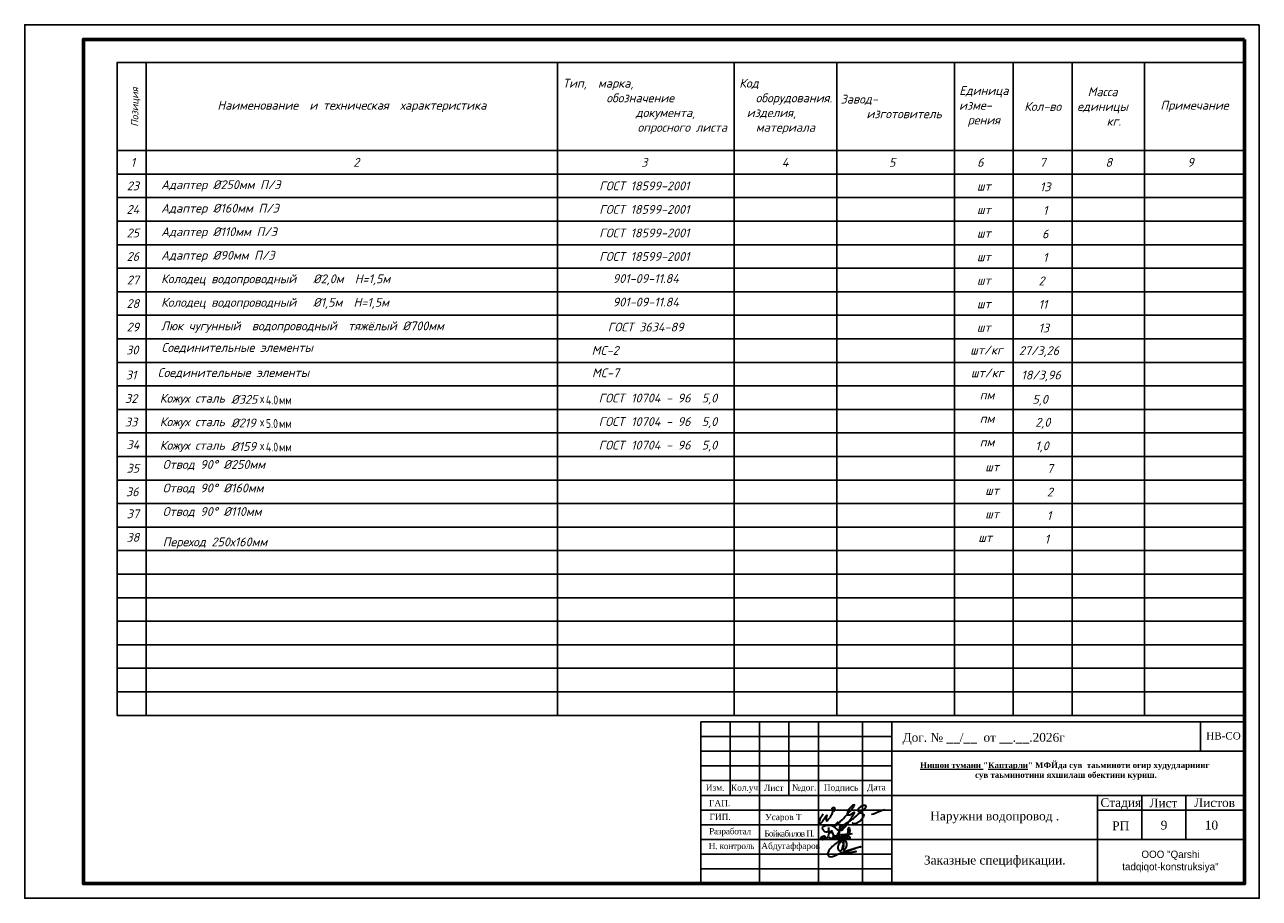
# Model space of a CAD drawing. Header units: millimetres. Extents: x 3960971 to 4113015, y -456608 to 60100.
# Tile 2 of 61: x 4002369 to 4044369, y -424808 to -395108. Entities that reach past the tile are written whole.
import ezdxf

# ---------------------------------------------------------------- set-up
doc = ezdxf.new("R2010")
doc.units = ezdxf.units.MM
for name, color, linetype in [("navro'z", 7, 'Continuous'), ('Усмон 2024', 7, 'Continuous'), ('Элемент модели - Зона', 7, 'Continuous')]:
    doc.layers.add(name, color=color, linetype=linetype)
for name, color, linetype, lineweight in [('Razmeri', 161, 'Continuous', 13), ('НАДПИСИ', 7, 'Continuous', 35), ('СПЛОШНАЯ  ОСНОВНАЯ', 1, 'Continuous', 60), ('Элемент модели - Зона_Ном_пера__41', 7, 'Continuous', 25)]:
    doc.layers.add(name, color=color, linetype=linetype, lineweight=lineweight)
doc.styles.add('OOO-Kazar', font='GOST_AU.ttf')
doc.styles.add('seviyorum', font='times.ttf')
doc.styles.add('style2', font='isocpeui.ttf', dxfattribs={"height": 250})
doc.styles.add('СПДС', font='isocpeur.ttf')

# ---------------------------------------------------------------- blocks, each defined once
blk = doc.blocks.new('апт')
at = {"color": 5, "lineweight": 30, "ltscale": 0.9375}
for points in [[(1884126, 87381, -168), (1883530, 85357, -168), (1882840, 85415, -168), (1883073, 85856, -168), (1883593, 85825, -168), (1883369, 85492, -168), (1883132, 85620, -168), (1883215, 85735, -168)], [(1884184, 86783, -168), (1883773, 86559, -168), (1883146, 87275, -168), (1884970, 87588, -168), (1885608, 87018, -168), (1886571, 87051, -168), (1886537, 87555, -168), (1886101, 87521, -168), (1886089, 87062, -168), (1886324, 87286, -168), (1886302, 87387, -168)], [(1884194, 86517, -168), (1884525, 86744, -168), (1884774, 85493, -168), (1884243, 85628, -168), (1885145, 85590, -168), (1885220, 85961, -168), (1885010, 85384, -168), (1885292, 85460, -168), (1885423, 85944, -168), (1885288, 85557, -168), (1885435, 85405, -168), (1885991, 86799, -168), (1885793, 86445, -168), (1885734, 85371, -168), (1886072, 85515, -168), (1885806, 85733, -168)], [(1886052, 85481, -168), (1886359, 85462, -168), (1886443, 86123, -168), (1886323, 85654, -168), (1886527, 85402, -168), (1886900, 85853, -168), (1886848, 86109, -168), (1886667, 85733, -168), (1886953, 85408, -168), (1887202, 85785, -168), (1887240, 86072, -168), (1887051, 85883, -168), (1887179, 85431, -168), (1887609, 87398, -168), (1887730, 86509, -168), (1887466, 85785, -168), (1887549, 85853, -168), (1887722, 85793, -168), (1887722, 85416, -168), (1887421, 85431, -168), (1887406, 85529, -168), (1886997, 85717, -168), (1884971, 85821, -168), (1887046, 86252, -168), (1887104, 86252, -168), (1888230, 86357, -168)]]:
    blk.add_spline(points, degree=3, dxfattribs=at)

msp = doc.modelspace()

# ---------------------------------------------------------------- linework, layer by layer
at = {"color": 7, "linetype": 'Continuous'}
for p, q in [((4025369.451, -418808.3, 38291.9), (4043869.451, -418808.3, 38291.9)), ((4025369.451, -424308.3, 38291.9), (4025369.451, -418808.3, 38291.9)), ((4026369.451, -421308.3, 38291.9), (4026369.451, -418808.3, 38291.9)), ((4027369.451, -424308.3, 38291.9), (4027369.451, -418808.3, 38291.9)), ((4028369.451, -421308.3, 38291.9), (4028369.451, -418808.3, 38291.9)), ((4029369.451, -424308.3, 38291.9), (4029369.451, -418808.3, 38291.9)), ((4030869.451, -424308.3, 38291.9), (4030869.451, -418808.3, 38291.9)), ((4031869.451, -424308.3, 38291.9), (4031869.451, -418808.3, 38291.9)), ((4042369.451, -419808.3, 38291.9), (4042369.451, -418808.3, 38291.9)), ((4043869.451, -418808.3, 38291.9), (4043869.451, -424308.3, 38291.9)), ((4043869.451, -424308.3, 38291.9), (4043869.451, -418808.3, 38291.9)), ((4031869.451, -419808.3, 38291.9), (4043869.451, -419808.3, 38291.9)), ((4025369.451, -420808.3, 38291.9), (4031869.451, -420808.3, 38291.9)), ((4025369.451, -421308.3, 38291.9), (4031869.451, -421308.3, 38291.9)), ((4031869.451, -421308.3, 38291.9), (4043869.451, -421308.3, 38291.9)), ((4038869.451, -421308.3, 38291.9), (4038869.451, -424308.3, 38291.9)), ((4040369.451, -422808.3, 38291.9), (4040369.451, -421308.3, 38291.9)), ((4041869.451, -422808.3, 38291.9), (4041869.451, -421308.3, 38291.9)), ((4038869.451, -421808.3, 38291.9), (4043869.451, -421808.3, 38291.9)), ((4031869.451, -422808.3, 38291.9), (4043869.451, -422808.3, 38291.9)), ((4025369.451, -424308.3, 38291.9), (4043869.451, -424308.3, 38291.9))]:
    msp.add_line(p, q, dxfattribs=at)
at = {"linetype": 'ByBlock', "ltscale": 0.2, "elevation": 38291.9}
for points in [[(4005499.451, -396388.3), (4043869.451, -396388.3)], [(4005519.451, -396388.3), (4005519.451, -418588.3)], [(4006499.451, -396388.3), (4006499.451, -418588.3)], [(4020499.451, -396388.3), (4020499.451, -418588.3)], [(4026499.451, -396388.3), (4026499.451, -418588.3)], [(4029999.451, -396388.3), (4029999.451, -418588.3)], [(4033999.451, -396388.3), (4033999.451, -418588.3)], [(4040459.451, -396388.3), (4040459.451, -418588.3)], [(4005499.451, -399388.3), (4043869.451, -399388.3)], [(4005499.451, -400188.3), (4043869.451, -400188.3)], [(4005499.451, -400988.3), (4043869.451, -400988.3)], [(4005499.451, -401788.3), (4043869.451, -401788.3)], [(4005499.451, -402588.3), (4043869.451, -402588.3)], [(4005499.451, -403388.3), (4043869.451, -403388.3)], [(4005499.451, -404188.3), (4043869.451, -404188.3)], [(4005499.451, -404988.3), (4043869.451, -404988.3)], [(4005499.451, -405788.3), (4043869.451, -405788.3)], [(4005499.451, -406588.3), (4043869.451, -406588.3)], [(4005499.451, -407388.3), (4043869.451, -407388.3)], [(4005499.451, -408188.3), (4043869.451, -408188.3)], [(4005499.451, -408988.3), (4043869.451, -408988.3)], [(4005499.451, -409788.3), (4043869.451, -409788.3)], [(4005499.451, -410588.3), (4043869.451, -410588.3)], [(4005499.451, -411388.3), (4043869.451, -411388.3)], [(4005499.451, -412188.3), (4043869.451, -412188.3)], [(4005499.451, -412988.3), (4043869.451, -412988.3)], [(4005499.451, -413788.3), (4043869.451, -413788.3)], [(4005499.451, -414588.3), (4043869.451, -414588.3)], [(4005499.451, -415388.3), (4043869.451, -415388.3)], [(4005519.451, -416188.3), (4043889.451, -416188.3)], [(4005519.451, -416988.3), (4043889.451, -416988.3)], [(4005519.451, -417788.3), (4043889.451, -417788.3)], [(4005519.451, -418588.3), (4043889.451, -418588.3)]]:
    msp.add_lwpolyline(points, dxfattribs=at)
at = {"color": 7, "linetype": 'ByBlock', "ltscale": 0.2, "elevation": 38291.9}
for points in [[(4035999.451, -396388.3), (4035999.451, -418588.3)], [(4037999.451, -396388.3), (4037999.451, -418588.3)]]:
    msp.add_lwpolyline(points, dxfattribs=at)
at = {"color": 7, "linetype": 'Continuous', "elevation": 38291.9}
for points in [[(4025369.451, -419308.3), (4031869.451, -419308.3)], [(4025369.451, -419808.3), (4031869.451, -419808.3)], [(4025369.451, -420308.3), (4031869.451, -420308.3)], [(4025369.451, -421808.3), (4031869.451, -421808.3)], [(4025369.451, -422308.3), (4031869.451, -422308.3)], [(4025369.451, -422808.3), (4031869.451, -422808.3)], [(4025369.451, -423308.3), (4031869.451, -423308.3)], [(4025369.451, -423808.3), (4031869.451, -423808.3)]]:
    msp.add_lwpolyline(points, dxfattribs=at)
at = {"layer": 'НАДПИСИ', "lineweight": 25, "elevation": 38291.9}
msp.add_lwpolyline([(4044369.451, -395108.3), (4002369.451, -395108.3), (4002369.451, -424808.3), (4044369.451, -424808.3), (4044369.451, -395108.3)], dxfattribs=at)
at = {"layer": 'НАДПИСИ', "color": 186, "lineweight": 30, "true_color": 0x1c0070}
for points, knots in [([(4030040.093, -422211.941, 38291.9), (4030040.093, -422211.941, 38291.9), (4029941.59, -422314.646, 38291.9), (4029941.59, -422314.646, 38291.9), (4029941.59, -422314.646, 38291.9), (4029941.59, -422314.646, 38291.9), (4029920.418, -422343.179, 38291.9), (4029945.663, -422339.096, 38291.9), (4029945.663, -422339.096, 38291.9), (4029970.905, -422335.014, 38291.9), (4029989.628, -422313.014, 38291.9), (4029989.628, -422313.014, 38291.9), (4029989.628, -422313.014, 38291.9), (4029989.628, -422313.014, 38291.9), (4030092.96, -422224.994, 38291.9), (4030164.598, -422153.266, 38291.9), (4030164.598, -422153.266, 38291.9), (4030236.233, -422081.541, 38291.9), (4030444.623, -421848.424, 38291.9), (4030444.623, -421848.424, 38291.9), (4030444.623, -421848.424, 38291.9), (4030444.623, -421848.424, 38291.9), (4030547.195, -421726.166, 38291.9), (4030547.195, -421726.166, 38291.9), (4030547.195, -421726.166, 38291.9), (4030547.195, -421726.166, 38291.9), (4030560.223, -421719.659, 38291.9), (4030578.13, -421677.269, 38291.9), (4030578.13, -421677.269, 38291.9), (4030596.035, -421634.881, 38291.9), (4030602.545, -421628.371, 38291.9), (4030568.355, -421638.146, 38291.9), (4030568.355, -421638.146, 38291.9), (4030534.165, -421647.921, 38291.9), (4030495.098, -421682.156, 38291.9), (4030495.098, -421682.156, 38291.9), (4030495.098, -421682.156, 38291.9), (4030495.098, -421682.156, 38291.9), (4030438.113, -421740.841, 38291.9), (4030438.113, -421740.841, 38291.9), (4030438.113, -421740.841, 38291.9), (4030438.113, -421740.841, 38291.9), (4030397.413, -421791.374, 38291.9), (4030397.413, -421791.374, 38291.9), (4030397.413, -421791.374, 38291.9), (4030397.413, -421791.374, 38291.9), (4030363.22, -421866.364, 38291.9), (4030363.22, -421866.364, 38291.9), (4030363.22, -421866.364, 38291.9), (4030363.22, -421866.364, 38291.9), (4030353.458, -421923.416, 38291.9), (4030353.458, -421923.416, 38291.9), (4030353.458, -421923.416, 38291.9), (4030353.458, -421923.416, 38291.9), (4030343.67, -421967.416, 38291.9), (4030364.843, -421972.314, 38291.9), (4030364.843, -421972.314, 38291.9), (4030386.015, -421977.214, 38291.9), (4030447.875, -421969.059, 38291.9), (4030447.875, -421969.059, 38291.9), (4030447.875, -421969.059, 38291.9), (4030447.875, -421969.059, 38291.9), (4030504.86, -421936.456, 38291.9), (4030504.86, -421936.456, 38291.9), (4030504.86, -421936.456, 38291.9), (4030504.86, -421936.456, 38291.9), (4030568.355, -421890.814, 38291.9), (4030568.355, -421890.814, 38291.9), (4030568.355, -421890.814, 38291.9), (4030568.355, -421890.814, 38291.9), (4030589.528, -421879.406, 38291.9), (4030589.528, -421879.406, 38291.9), (4030589.528, -421879.406, 38291.9), (4030589.528, -421879.406, 38291.9), (4030558.59, -421973.946, 38291.9), (4030558.59, -421973.946, 38291.9), (4030558.59, -421973.946, 38291.9), (4030558.59, -421973.946, 38291.9), (4030434.858, -422159.776, 38291.9), (4030434.858, -422159.776, 38291.9), (4030434.858, -422159.776, 38291.9), (4030407.378, -422198.151, 38291.9), (4030252.215, -422447.361, 38291.9), (4030218.328, -422412.456, 38291.9), (4030218.328, -422412.456, 38291.9), (4030148.168, -422340.216, 38291.9), (4030454.25, -422171.856, 38291.9), (4030499.973, -422141.031, 38291.9), (4030499.973, -422141.031, 38291.9), (4030499.973, -422141.031, 38291.9), (4030547.205, -422107.601, 38291.9), (4030656.275, -422011.436, 38291.9), (4030656.275, -422011.436, 38291.9), (4030765.345, -421915.274, 38291.9), (4030889.908, -421806.046, 38291.9), (4030889.908, -421806.046, 38291.9), (4030889.908, -421806.046, 38291.9), (4030910.945, -421783.891, 38291.9), (4031020.05, -421684.439, 38291.9), (4030985.143, -421662.596, 38291.9), (4030985.143, -421662.596, 38291.9), (4030917.7, -421620.419, 38291.9), (4030760.67, -421718.159, 38291.9), (4030727.913, -421771.811, 38291.9), (4030727.913, -421771.811, 38291.9), (4030710.005, -421801.159, 38291.9), (4030716.525, -421846.791, 38291.9), (4030729.545, -421859.834, 38291.9), (4030729.545, -421859.834, 38291.9), (4030763.03, -421893.374, 38291.9), (4030859.865, -421926.716, 38291.9), (4030906.18, -421953.569, 38291.9), (4030906.18, -421953.569, 38291.9), (4030906.18, -421953.569, 38291.9), (4030930.595, -421992.694, 38291.9), (4030901.293, -422031.816, 38291.9), (4030901.293, -422031.816, 38291.9), (4030871.99, -422070.939, 38291.9), (4030822.705, -422150.666, 38291.9), (4030822.705, -422150.666, 38291.9), (4030822.705, -422150.666, 38291.9), (4030822.705, -422150.666, 38291.9), (4030736.458, -422217.644, 38291.9), (4030736.458, -422217.644, 38291.9), (4030736.458, -422217.644, 38291.9), (4030705.505, -422241.681, 38291.9), (4030633.155, -422275.456, 38291.9), (4030593.083, -422273.779, 38291.9), (4030593.083, -422273.779, 38291.9), (4030586.16, -422273.491, 38291.9), (4030572.225, -422276.531, 38291.9), (4030547.195, -422264.104, 38291.9), (4030547.195, -422264.104, 38291.9), (4030522.163, -422251.679, 38291.9), (4030521.145, -422252.696, 38291.9), (4030521.145, -422252.696, 38291.9)], [0, 0, 0, 0, 0.029411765, 0.029411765, 0.029411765, 0.044117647, 0.058823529, 0.058823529, 0.058823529, 0.073529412, 0.088235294, 0.088235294, 0.088235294, 0.102941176, 0.117647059, 0.117647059, 0.117647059, 0.132352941, 0.147058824, 0.147058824, 0.147058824, 0.161764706, 0.176470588, 0.176470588, 0.176470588, 0.191176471, 0.205882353, 0.205882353, 0.205882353, 0.220588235, 0.235294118, 0.235294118, 0.235294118, 0.25, 0.264705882, 0.264705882, 0.264705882, 0.279411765, 0.294117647, 0.294117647, 0.294117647, 0.308823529, 0.323529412, 0.323529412, 0.323529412, 0.338235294, 0.352941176, 0.352941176, 0.352941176, 0.367647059, 0.382352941, 0.382352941, 0.382352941, 0.397058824, 0.411764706, 0.411764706, 0.411764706, 0.426470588, 0.441176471, 0.441176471, 0.441176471, 0.455882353, 0.470588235, 0.470588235, 0.470588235, 0.485294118, 0.5, 0.5, 0.5, 0.514705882, 0.529411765, 0.529411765, 0.529411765, 0.544117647, 0.558823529, 0.558823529, 0.558823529, 0.573529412, 0.588235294, 0.588235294, 0.588235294, 0.602941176, 0.617647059, 0.617647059, 0.617647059, 0.632352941, 0.647058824, 0.647058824, 0.647058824, 0.661764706, 0.676470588, 0.676470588, 0.676470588, 0.691176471, 0.705882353, 0.705882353, 0.705882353, 0.720588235, 0.735294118, 0.735294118, 0.735294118, 0.75, 0.764705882, 0.764705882, 0.764705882, 0.779411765, 0.794117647, 0.794117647, 0.794117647, 0.808823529, 0.823529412, 0.823529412, 0.823529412, 0.838235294, 0.852941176, 0.852941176, 0.852941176, 0.867647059, 0.882352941, 0.882352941, 0.882352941, 0.897058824, 0.911764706, 0.911764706, 0.911764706, 0.926470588, 0.941176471, 0.941176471, 0.941176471, 0.955882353, 0.970588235, 0.970588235, 0.970588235, 0.985294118, 1, 1, 1, 1]), ([(4029537.788, -421952.754, 38291.9), (4029451.5, -422052.194, 38291.9), (4029438.48, -422079.909, 38291.9), (4029438.48, -422079.909, 38291.9), (4029438.48, -422079.909, 38291.9), (4029438.48, -422079.909, 38291.9), (4029419.345, -422098.026, 38291.9), (4029402.658, -422180.971, 38291.9), (4029402.658, -422180.971, 38291.9), (4029385.97, -422263.914, 38291.9), (4029401.215, -422277.761, 38291.9), (4029417.31, -422278.779, 38291.9), (4029417.31, -422278.779, 38291.9), (4029433.403, -422279.796, 38291.9), (4029514.593, -422200.131, 38291.9), (4029514.593, -422200.131, 38291.9), (4029514.593, -422200.131, 38291.9), (4029514.593, -422200.131, 38291.9), (4029561.8, -422123.104, 38291.9), (4029561.8, -422123.104, 38291.9), (4029561.8, -422123.104, 38291.9), (4029561.8, -422123.104, 38291.9), (4029599.66, -422060.346, 38291.9), (4029599.66, -422060.346, 38291.9), (4029599.66, -422060.346, 38291.9), (4029599.66, -422060.346, 38291.9), (4029627.33, -422016.336, 38291.9), (4029627.33, -422016.336, 38291.9), (4029627.33, -422016.336, 38291.9), (4029627.33, -422016.336, 38291.9), (4029653.38, -421986.989, 38291.9), (4029653.38, -421986.989, 38291.9), (4029653.38, -421986.989, 38291.9), (4029653.38, -421986.989, 38291.9), (4029636.29, -422057.081, 38291.9), (4029636.29, -422057.081, 38291.9), (4029636.29, -422057.081, 38291.9), (4029636.29, -422057.081, 38291.9), (4029632.218, -422133.706, 38291.9), (4029632.218, -422133.706, 38291.9), (4029632.218, -422133.706, 38291.9), (4029632.218, -422133.706, 38291.9), (4029637.105, -422164.676, 38291.9), (4029637.105, -422164.676, 38291.9), (4029637.105, -422164.676, 38291.9), (4029637.105, -422164.676, 38291.9), (4029641.993, -422182.604, 38291.9), (4029666.408, -422169.564, 38291.9), (4029666.408, -422169.564, 38291.9), (4029690.825, -422156.521, 38291.9), (4029716.873, -422120.664, 38291.9), (4029716.873, -422120.664, 38291.9), (4029716.873, -422120.664, 38291.9), (4029716.873, -422120.664, 38291.9), (4029765.715, -422065.234, 38291.9), (4029765.715, -422065.234, 38291.9), (4029765.715, -422065.234, 38291.9), (4029765.715, -422065.234, 38291.9), (4029809.683, -421998.396, 38291.9), (4029809.683, -421998.396, 38291.9), (4029809.683, -421998.396, 38291.9), (4029809.683, -421998.396, 38291.9), (4029837.353, -421951.131, 38291.9), (4029837.353, -421951.131, 38291.9), (4029837.353, -421951.131, 38291.9), (4029837.353, -421951.131, 38291.9), (4029858.523, -421884.294, 38291.9), (4029858.523, -421884.294, 38291.9), (4029858.523, -421884.294, 38291.9), (4029858.523, -421884.294, 38291.9), (4029859.34, -421830.496, 38291.9), (4029859.34, -421830.496, 38291.9), (4029859.34, -421830.496, 38291.9), (4029859.34, -421830.496, 38291.9), (4029847.115, -421776.709, 38291.9), (4029847.115, -421776.709, 38291.9), (4029847.115, -421776.709, 38291.9), (4029847.115, -421776.709, 38291.9), (4029834.098, -421740.841, 38291.9), (4029834.098, -421740.841, 38291.9), (4029834.098, -421740.841, 38291.9), (4029834.098, -421740.841, 38291.9), (4029891.888, -421713.541, 38291.9), (4029891.888, -421713.541, 38291.9), (4029891.888, -421713.541, 38291.9), (4029891.888, -421713.541, 38291.9), (4029918.753, -421719.659, 38291.9), (4029915.498, -421744.106, 38291.9), (4029915.498, -421744.106, 38291.9), (4029909.85, -421786.574, 38291.9), (4029906.83, -421827.174, 38291.9), (4029899.225, -421869.619, 38291.9)], [0, 0, 0, 0, 0.043478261, 0.043478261, 0.043478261, 0.065217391, 0.086956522, 0.086956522, 0.086956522, 0.108695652, 0.130434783, 0.130434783, 0.130434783, 0.152173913, 0.173913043, 0.173913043, 0.173913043, 0.195652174, 0.217391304, 0.217391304, 0.217391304, 0.239130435, 0.260869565, 0.260869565, 0.260869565, 0.282608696, 0.304347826, 0.304347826, 0.304347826, 0.326086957, 0.347826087, 0.347826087, 0.347826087, 0.369565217, 0.391304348, 0.391304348, 0.391304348, 0.413043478, 0.434782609, 0.434782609, 0.434782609, 0.456521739, 0.47826087, 0.47826087, 0.47826087, 0.5, 0.52173913, 0.52173913, 0.52173913, 0.543478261, 0.565217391, 0.565217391, 0.565217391, 0.586956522, 0.608695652, 0.608695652, 0.608695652, 0.630434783, 0.652173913, 0.652173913, 0.652173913, 0.673913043, 0.695652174, 0.695652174, 0.695652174, 0.717391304, 0.739130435, 0.739130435, 0.739130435, 0.760869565, 0.782608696, 0.782608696, 0.782608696, 0.804347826, 0.826086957, 0.826086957, 0.826086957, 0.847826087, 0.869565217, 0.869565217, 0.869565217, 0.891304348, 0.913043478, 0.913043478, 0.913043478, 0.934782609, 0.956521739, 0.956521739, 0.956521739, 0.97826087, 1, 1, 1, 1]), ([(4031173.993, -421939.711, 38291.9), (4031173.993, -421939.711, 38291.9), (4031200.053, -421949.499, 38291.9), (4031247.26, -421934.824, 38291.9), (4031247.26, -421934.824, 38291.9), (4031294.47, -421920.151, 38291.9), (4031532.173, -421812.566, 38291.9), (4031532.173, -421812.566, 38291.9), (4031532.173, -421812.566, 38291.9), (4031532.173, -421812.566, 38291.9), (4031611.94, -421789.751, 38291.9), (4031639.623, -421788.119, 38291.9)], [0, 0, 0, 0, 0.333333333, 0.333333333, 0.333333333, 0.5, 0.666666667, 0.666666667, 0.666666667, 0.833333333, 1, 1, 1, 1]), ([(4029840.605, -422580.356, 38291.9), (4029840.605, -422580.356, 38291.9), (4029814.548, -422595.029, 38291.9), (4029791.765, -422585.244, 38291.9), (4029791.765, -422585.244, 38291.9), (4029768.98, -422575.456, 38291.9), (4029847.128, -422495.589, 38291.9), (4029847.128, -422495.589, 38291.9)], [0, 0, 0, 0, 0.5, 0.5, 0.5, 0.75, 1, 1, 1, 1]), ([(4030222.346, -422965.568, 38291.9), (4030222.921, -422940.788, 38291.9), (4030206.741, -422903.778, 38291.9), (4030182.496, -422893.113, 38291.9), (4030182.496, -422893.113, 38291.9), (4030155.016, -422881.023, 38291.9), (4030118.161, -422897.848, 38291.9), (4030102.031, -422915.053, 38291.9), (4030102.031, -422915.053, 38291.9), (4030070.661, -422948.508, 38291.9), (4030050.401, -423004.293, 38291.9), (4030050.401, -423004.293, 38291.9), (4030050.401, -423004.293, 38291.9), (4030031.636, -423041.883, 38291.9), (4030026.451, -423132.693, 38291.9), (4030054.451, -423166.548, 38291.9), (4030054.451, -423166.548, 38291.9), (4030078.296, -423195.378, 38291.9), (4030119.536, -423223.308, 38291.9), (4030148.601, -423180.748, 38291.9), (4030148.601, -423180.748, 38291.9), (4030205.866, -423096.898, 38291.9), (4030190.311, -423077.703, 38291.9), (4030220.476, -422987.053, 38291.9), (4030220.476, -422987.053, 38291.9), (4030222.501, -422980.968, 38291.9), (4030225.536, -422890.713, 38291.9), (4030225.536, -422890.713, 38291.9), (4030225.536, -422890.713, 38291.9), (4030225.536, -422890.713, 38291.9), (4030216.426, -423104.688, 38291.9), (4030216.426, -423104.688, 38291.9), (4030216.426, -423104.688, 38291.9), (4030216.426, -423104.688, 38291.9), (4030214.401, -423143.223, 38291.9), (4030222.501, -423156.408, 38291.9), (4030222.501, -423156.408, 38291.9), (4030230.601, -423169.593, 38291.9), (4030239.711, -423183.793, 38291.9), (4030250.846, -423174.663, 38291.9), (4030250.846, -423174.663, 38291.9), (4030284.156, -423147.348, 38291.9), (4030316.116, -423095.903, 38291.9), (4030328.796, -423053.983, 38291.9), (4030328.796, -423053.983, 38291.9), (4030338.921, -423020.518, 38291.9), (4030338.926, -422967.778, 38291.9), (4030337.911, -422955.613, 38291.9), (4030337.911, -422955.613, 38291.9), (4030334.171, -422910.733, 38291.9), (4030316.996, -422865.538, 38291.9), (4030274.131, -422844.063, 38291.9), (4030274.131, -422844.063, 38291.9), (4030136.656, -422775.193, 38291.9), (4029844.881, -423038.208, 38291.9), (4029772.006, -423123.958, 38291.9), (4029772.006, -423123.958, 38291.9), (4029739.071, -423162.708, 38291.9), (4029665.691, -423288.358, 38291.9), (4029697.091, -423344.018, 38291.9), (4029697.091, -423344.018, 38291.9), (4029759.971, -423455.468, 38291.9), (4029966.676, -423334.638, 38291.9), (4030050.306, -423301.428, 38291.9), (4030050.306, -423301.428, 38291.9), (4030050.306, -423301.428, 38291.9), (4030383.466, -423176.693, 38291.9), (4030383.466, -423176.693, 38291.9), (4030383.466, -423176.693, 38291.9), (4030383.466, -423176.693, 38291.9), (4030536.331, -423124.973, 38291.9), (4030599.096, -423106.718, 38291.9), (4030599.096, -423106.718, 38291.9), (4030661.861, -423088.463, 38291.9), (4030812.701, -423053.983, 38291.9), (4030812.701, -423053.983, 38291.9), (4030812.701, -423053.983, 38291.9), (4030690.491, -423093.823, 38291.9), (4030549.456, -423146.548, 38291.9), (4030428.876, -423198.943, 38291.9), (4030428.876, -423198.943, 38291.9), (4030365.716, -423226.383, 38291.9), (4030313.041, -423240.598, 38291.9), (4030259.956, -423278.103, 38291.9), (4030259.956, -423278.103, 38291.9), (4030259.956, -423278.103, 38291.9), (4030241.541, -423294.843, 38291.9), (4030265.836, -423291.798, 38291.9), (4030265.836, -423291.798, 38291.9), (4030290.131, -423288.753, 38291.9), (4030513.856, -423237.033, 38291.9), (4030513.856, -423237.033, 38291.9), (4030513.856, -423237.033, 38291.9), (4030513.856, -423237.033, 38291.9), (4030658.621, -423212.698, 38291.9), (4030658.621, -423212.698, 38291.9), (4030658.621, -423212.698, 38291.9), (4030658.621, -423212.698, 38291.9), (4030591.806, -423242.108, 38291.9), (4030591.806, -423242.108, 38291.9), (4030591.806, -423242.108, 38291.9), (4030591.806, -423242.108, 38291.9), (4030582.186, -423250.213, 38291.9), (4030592.311, -423256.808, 38291.9)], [0, 0, 0, 0, 0.038461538, 0.038461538, 0.038461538, 0.057692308, 0.076923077, 0.076923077, 0.076923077, 0.096153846, 0.115384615, 0.115384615, 0.115384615, 0.134615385, 0.153846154, 0.153846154, 0.153846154, 0.173076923, 0.192307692, 0.192307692, 0.192307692, 0.211538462, 0.230769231, 0.230769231, 0.230769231, 0.25, 0.269230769, 0.269230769, 0.269230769, 0.288461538, 0.307692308, 0.307692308, 0.307692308, 0.326923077, 0.346153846, 0.346153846, 0.346153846, 0.365384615, 0.384615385, 0.384615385, 0.384615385, 0.403846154, 0.423076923, 0.423076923, 0.423076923, 0.442307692, 0.461538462, 0.461538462, 0.461538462, 0.480769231, 0.5, 0.5, 0.5, 0.519230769, 0.538461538, 0.538461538, 0.538461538, 0.557692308, 0.576923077, 0.576923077, 0.576923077, 0.596153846, 0.615384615, 0.615384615, 0.615384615, 0.634615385, 0.653846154, 0.653846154, 0.653846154, 0.673076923, 0.692307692, 0.692307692, 0.692307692, 0.711538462, 0.730769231, 0.730769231, 0.730769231, 0.75, 0.769230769, 0.769230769, 0.769230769, 0.788461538, 0.807692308, 0.807692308, 0.807692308, 0.826923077, 0.846153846, 0.846153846, 0.846153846, 0.865384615, 0.884615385, 0.884615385, 0.884615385, 0.903846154, 0.923076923, 0.923076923, 0.923076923, 0.942307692, 0.961538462, 0.961538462, 0.961538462, 0.980769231, 1, 1, 1, 1])]:
    msp.add_open_spline(points, degree=3, knots=knots, dxfattribs=at)
at = {"layer": 'СПЛОШНАЯ  ОСНОВНАЯ', "elevation": 38291.9}
msp.add_lwpolyline([(4043869.451, -395608.3), (4004369.451, -395608.3), (4004369.451, -424308.3), (4043869.451, -424308.3)], close=True, dxfattribs=at)

# ---------------------------------------------------------------- block references
at = {"layer": 'Razmeri', "color": 7, "lineweight": 20, "xscale": 0.199571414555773, "yscale": 0.199571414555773, "zscale": 0.199571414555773}
msp.add_blockref('апт', (3653691.67, -439838.912, -321937.087), dxfattribs=at)

# ---------------------------------------------------------------- texts
at = {"color": 0, "lineweight": 25}
for s, style, p in [('2', 'style2', (4036857.472, -403969.468, 38291.9)), ('х', 'OOO-Kazar', (4010380.141, -407967.075, 38291.9)), ('4.0', 'OOO-Kazar', (4010574.727, -408017.051, 38291.9)), ('мм ', 'OOO-Kazar', (4011025.048, -408017.051, 38291.9)), ('х', 'OOO-Kazar', (4010380.141, -408767.075, 38291.9)), ('5.0', 'OOO-Kazar', (4010574.727, -408817.051, 38291.9)), ('мм ', 'OOO-Kazar', (4011025.048, -408817.051, 38291.9)), ('х', 'OOO-Kazar', (4010380.141, -409567.075, 38291.9)), ('4.0', 'OOO-Kazar', (4010574.727, -409617.051, 38291.9)), ('мм ', 'OOO-Kazar', (4011025.048, -409617.051, 38291.9))]:
    msp.add_text(s, height=300, dxfattribs=dict(at, style=style)).set_placement(p)
at = {"color": 7, "lineweight": 25, "style": 'style2'}
for s, p in [('11', (4036857.472, -404769.468, 38291.9)), ('13', (4036857.472, -405569.468, 38291.9))]:
    msp.add_text(s, height=300, dxfattribs=at).set_placement(p)
at = {"linetype": 'ByBlock', "ltscale": 0.2, "style": 'style2'}
for s, p in [('Соединительные элементы  ', (4007024.095, -406231.805, 38291.9)), ('MC-2 ', (4021658.059, -406332.571, 38291.9)), ('шт', (4034534.333, -406320.678, 38291.9)), ('/', (4035006.099, -406320.678, 38291.9)), ('кг ', (4035241.982, -406320.678, 38291.9)), ('27/3,26', (4036189.821, -406338.508, 38291.9)), ('Соединительные элементы  ', (4006895.718, -407086.133, 38291.9)), ('MC-7 ', (4021669.539, -407094.274, 38291.9)), ('шт', (4034559.233, -407094.274, 38291.9)), ('/', (4035030.998, -407094.274, 38291.9)), ('кг ', (4035266.881, -407094.274, 38291.9)), ('18/3,96', (4036272.267, -407168.643, 38291.9)), ('Кожух сталь ', (4006965.716, -407958.263, 38291.9)), ('Ø325', (4009390.663, -407996.524, 38291.9)), (' ГОСТ ', (4021704.395, -407951.742, 38291.9)), ('10704 - 96  5,0', (4022998.89, -407951.742, 38291.9)), ('пм  ', (4034859.552, -407848.824, 38291.9)), ('Кожух сталь ', (4006965.716, -408758.263, 38291.9)), ('Ø219', (4009390.663, -408796.524, 38291.9)), (' ГОСТ ', (4021704.395, -408751.742, 38291.9)), ('10704 - 96  5,0', (4022998.89, -408751.742, 38291.9)), ('пм  ', (4034859.552, -408648.824, 38291.9)), ('2,0', (4036748.463, -408775.19, 38291.9)), ('Кожух сталь ', (4006965.716, -409558.263, 38291.9)), ('Ø159', (4009390.663, -409596.524, 38291.9)), (' ГОСТ ', (4021704.395, -409551.742, 38291.9)), ('10704 - 96  5,0', (4022998.89, -409551.742, 38291.9)), ('пм  ', (4034859.552, -409448.824, 38291.9)), ('1,0', (4036748.463, -409575.19, 38291.9))]:
    msp.add_text(s, height=300, dxfattribs=at).set_placement(p)
at = {"color": 7, "linetype": 'ByBlock', "ltscale": 0.2, "style": 'style2'}
msp.add_text('5,0', height=300, dxfattribs=at).set_placement((4036650.449, -407995.167, 38291.9))
at = {"linetype": 'ByBlock', "ltscale": 0.2, "insert": (4006144.451, -397908.3, 38291.9), "char_height": 250, "width": 2960, "attachment_point": 5, "rotation": 90, "style": 'style2'}
msp.add_mtext('Позиция', dxfattribs=at)
at = {"linetype": 'ByBlock', "ltscale": 0.2, "char_height": 300, "style": 'style2'}
for s, insert, width, attachment_point in [('Тип,  марка,                           обозначение                         документа,                     опросного листа', (4023499.451, -397888.3, 38291.9), 6000, 5), ('Код                  оборудования. изделия,      материала', (4028249.451, -397888.3, 38291.9), 3500, 5), ('Единица изме-    рения', (4034999.451, -397888.3, 38291.9), 2000, 5), ('Масса   единицы      кг.', (4039229.451, -397888.3, 38291.9), 2460, 5), ('Наименование  и техническая  характеристика', (4013499.451, -397888.3, 38291.9), 14000, 5), ('Завод-                  изготовитель', (4031999.451, -397888.3, 38291.9), 4000, 5), ('Кол-во', (4036999.451, -397888.3, 38291.9), 2000, 5), ('Примечание', (4042164.451, -397888.3, 38291.9), 3410, 5), ('1', (4006049.451, -399788.3, 38291.9), 1000, 5), ('2', (4013649.451, -399788.3, 38291.9), 1000, 5), ('3', (4023449.451, -399788.3, 38291.9), 1000, 5), ('4', (4028239.451, -399788.3, 38291.9), 1000, 5), ('5', (4031879.451, -399788.3, 38291.9), 1000, 5), ('6', (4034879.451, -399788.3, 38291.9), 1000, 5), ('7', (4036999.451, -399788.3, 38291.9), 1000, 5), ('8', (4039249.451, -399788.3, 38291.9), 1000, 5), ('9', (4042029.451, -399788.3, 38291.9), 1000, 5), ('23', (4006049.451, -400588.3, 38291.9), 1000, 5), ('Адаптер %%C250мм П/Э', (4007009.451, -400587.649, 38291.9), 14000, 4), ('ГОСТ 18599-2001', (4023449.451, -400588.3, 38291.9), 4467.2, 5), ('шт', (4034999.451, -400597.649, 38291.9), 2000, 5), ('24', (4006049.451, -401388.3, 38291.9), 1000, 5), ('Адаптер %%C160мм П/Э', (4007009.451, -401387.649, 38291.9), 14000, 4), ('ГОСТ 18599-2001', (4023449.451, -401388.3, 38291.9), 4467.2, 5), ('шт', (4034999.451, -401397.649, 38291.9), 2000, 5), ('25', (4006049.451, -402188.3, 38291.9), 1000, 5), ('Адаптер %%C110мм П/Э', (4007009.451, -402187.649, 38291.9), 14000, 4), ('ГОСТ 18599-2001', (4023449.451, -402188.3, 38291.9), 4467.2, 5), ('шт', (4034999.451, -402197.649, 38291.9), 2000, 5), ('Адаптер %%C90мм П/Э', (4007009.451, -402987.649, 38291.9), 14000, 4), ('26', (4006049.451, -402988.3, 38291.9), 1000, 5), ('ГОСТ 18599-2001', (4023449.451, -402988.3, 38291.9), 4467.2, 5), ('шт', (4034999.451, -402997.649, 38291.9), 2000, 5), ('27', (4006049.451, -403788.3, 38291.9), 1000, 5), ('Колодец водопроводный   %%C2,0м  Н=1,5м', (4007009.451, -403788.3, 38291.9), 14000, 4), ('901-09-11.84', (4023499.451, -403738.3, 38291.9), 4467.2, 5), ('шт', (4034999.451, -403798.3, 38291.9), 2000, 5), ('28', (4006049.451, -404588.3, 38291.9), 1000, 5), ('Колодец водопроводный   %%C1,5м  Н=1,5м', (4007009.451, -404588.3, 38291.9), 14000, 4), ('901-09-11.84', (4023499.451, -404538.3, 38291.9), 4467.2, 5), ('шт', (4034999.451, -404598.3, 38291.9), 2000, 5), ('29', (4006049.451, -405388.3, 38291.9), 1000, 5), ('Люк чугунный  водопроводный  тяжёлый %%C700мм', (4007006.499, -405388.3, 38291.9), 13490, 4), ('ГОСТ 3634-89', (4023496.499, -405388.3, 38291.9), 6000, 5), ('шт', (4034996.499, -405398.3, 38291.9), 2000, 5), ('30', (4006029.451, -406168.3, 38291.9), 1000, 5), ('31', (4005989.451, -407018.3, 38291.9), 1000, 5), ('32', (4005989.451, -407818.3, 38291.9), 1000, 5), ('33', (4005989.451, -408618.3, 38291.9), 1000, 5), ('34', (4006049.451, -409388.3, 38291.9), 1000, 5), ('35', (4006049.451, -410188.3, 38291.9), 1000, 5), ('Отвод 90%%D %%C250мм\\P ', (4007065.21, -410332.793, 38291.9), 14052.83168, 4), ('шт', (4035044.086, -410142.793, 38291.9), 13490, 4), ('7', (4037142.243, -410197.137, 38291.9), 13490, 4), ('36', (4006029.451, -410988.3, 38291.9), 1000, 5), ('Отвод 90%%D %%C160мм\\P ', (4007065.21, -411132.793, 38291.9), 14052.83168, 4), ('шт', (4035044.086, -410942.793, 38291.9), 13490, 4), ('2', (4037142.243, -410997.137, 38291.9), 13490, 4), ('37', (4006049.451, -411736.868, 38291.9), 1000, 5), ('Отвод 90%%D %%C110мм\\P ', (4007065.21, -411932.793, 38291.9), 14052.83168, 4), ('шт', (4035044.086, -411742.793, 38291.9), 13490, 4), ('1', (4037142.243, -411797.137, 38291.9), 13490, 4), ('38', (4006049.451, -412536.868, 38291.9), 1000, 5), ('шт', (4035044.086, -412542.793, 38291.9), 2000, 5), ('Переход 250х160мм', (4007065.21, -412732.793, 38291.9), 14052.83168, 4)]:
    msp.add_mtext(s, dxfattribs=dict(at, insert=insert, width=width, attachment_point=attachment_point))
at = {"color": 7, "linetype": 'ByBlock', "ltscale": 0.2, "char_height": 300, "width": 1000, "attachment_point": 5, "style": 'style2'}
for s, insert in [('13', (4037086.667, -400620.76, 38291.9)), ('1', (4037086.667, -401420.76, 38291.9)), ('1', (4037086.667, -403020.76, 38291.9)), ('1', (4037142.243, -412597.137, 38291.9))]:
    msp.add_mtext(s, dxfattribs=dict(at, insert=insert))
at = {"color": 1, "linetype": 'ByBlock', "ltscale": 0.2, "insert": (4037086.667, -402220.76, 38291.9), "char_height": 300, "width": 1000, "attachment_point": 5, "style": 'style2'}
msp.add_mtext('{\\C7;6}', dxfattribs=at)
at = {"color": 7, "lineweight": 13, "insert": (4041346.106, -423558.3, 38291.9), "char_height": 250, "attachment_point": 5}
msp.add_mtext('{\\fAlgerian|b0|i0|c0|p82;OOO} {\\fAlgerian|b0|i0|c0|p82;"Qarshi \\Ptadqiqot-konstruksiya"}', dxfattribs=at)
at = {"layer": "navro'z", "color": 7, "lineweight": 25, "ltscale": 66.666667, "attachment_point": 4}
for s, insert, char_height, width in [('{\\fISOCPEUR|b0|i0|c204|p34;Пожарный гидрант  %%C100 h=0.75м}', (4008574.041, -419430.346, 38779.32), 3, 172.31672), ('{\\fISOCTEUR|b0|i0|c204|p49;\\T0.75;\\C0;Пожарная подставка (ППДФ) Ду=\\fISOCTEUR|b0|i0|c0|p49;1\\fISOCTEUR|b0|i0|c204|p49;5\\fISOCTEUR|b0|i0|c0|p49;0}', (4008574.041, -419438.37, 38779.32), 3, 186.74974), ('{\\fISOCTEUR|b0|i0|c204|p49;\\T0.75;\\C0;Пожарная подставка (ППДФ) Ду=\\fISOCTEUR|b0|i0|c0|p49;1\\fISOCTEUR|b0|i0|c204|p49;0\\fISOCTEUR|b0|i0|c0|p49;0}', (4008574.041, -419446.371, 38779.32), 3, 186.74974), ('{\\fISOCPEUR|b0|i0|c204|p34;\\H0.85714x;ГОСТ 53961-2010\\fTimes New Roman|b0|i1|c204|p18;\\H1.16667x;              }', (4008718.753, -419430.004, 38779.32), 3.5, 135.23922)]:
    msp.add_mtext(s, dxfattribs=dict(at, insert=insert, char_height=char_height, width=width))
at = {"layer": 'Усмон 2024', "color": 7, "lineweight": 25, "char_height": 3, "width": 130, "attachment_point": 4, "style": 'СПДС'}
for s, insert in [('шт', (4008850.803, -419429.195, 38291.9)), ('шт', (4008850.803, -419437.567, 38291.9)), ('шт', (4008850.803, -419445.567, 38291.9)), ('4', (4008869.837, -419430.138, 38291.9)), ('3', (4008869.992, -419446.573, 38291.9)), ('1', (4008869.837, -419438.427, 38291.9))]:
    msp.add_mtext(s, dxfattribs=dict(at, insert=insert))
at = {"layer": 'Элемент модели - Зона', "linetype": 'Continuous', "char_height": 300, "width": 7000, "attachment_point": 5, "style": 'seviyorum'}
for s, insert in [('Наружни водопровод .', (4035369.451, -422058.3, 38291.9)), ('Заказные спецификации.', (4035369.451, -423558.3, 38291.9))]:
    msp.add_mtext(s, dxfattribs=dict(at, insert=insert))
at = {"layer": 'Элемент модели - Зона_Ном_пера__41', "color": 0, "linetype": 'Continuous', "lineweight": 5, "attachment_point": 1, "style": 'seviyorum'}
for s, insert, char_height in [('НВ-CO', (4042564.032, -419160.754, 38291.9), 250), ('Дог. № __/__  от __.__.2026г', (4032233.513, -419186.642, 38291.9), 300), ('Изм.', (4025539.229, -420944.497, 38291.9), 210), ('Кол.уч.', (4026395.497, -420944.497, 38291.9), 210), ('Лист', (4027520.6, -420946.743, 38291.9), 210), ('№дог.', (4028472.227, -420934.692, 38291.9), 210), ('Подпись', (4029554.105, -420934.692, 38291.9), 210), ('Дата', (4031025.217, -420928.975, 38291.9), 210), ('ГАП.', (4025650.198, -421466.679, 38291.9), 210), ('Стадия', (4038966.581, -421404.692, 38291.9), 300), ('Лист ', (4040632.145, -421415.822, 38291.9), 300), ('Листов ', (4042152.995, -421406.097, 38291.9), 300), ('ГИП.', (4025667.376, -421935.747, 38291.9), 210), ('Усаров Т', (4027554.37, -421941.418, 38291.9), 210), ('{\\T0.95;Разработал}', (4025650.198, -422421.972, 38291.9), 210), ('{\\T0.85;Бойкабилов П.}', (4027529.834, -422498.464, 38291.9), 210), ('РП', (4039366.266, -422193.605, 38291.9), 300), ('{\\T0.95;Н. контроль}', (4025638.755, -422925.361, 38291.9), 210), ('Абдугаффаров', (4027428.223, -422922.39, 38291.9), 210)]:
    msp.add_mtext(s, dxfattribs=dict(at, insert=insert, char_height=char_height))
at = {"layer": 'Элемент модели - Зона_Ном_пера__41', "color": 0, "linetype": 'Continuous', "lineweight": 5}
for s, insert, char_height, width, attachment_point, style in [('{\\fTimes New Roman|b1|i0|c204|p18;\\L\\C7;Нишон тумани\\l "\\LКаптарли\\l" МФЙда сув  таьминоти оғир худудларнинг\\P сув таьминотини яхшилаш обектини куриш. }', (4037753.036, -420180.908, 38291.9), 200, 17973.69854, 2, 'OOO-Kazar'), ('9', (4041014.249, -422170.275, 38291.9), 300, 612.27478, 1, 'seviyorum'), ('10', (4042514.249, -422170.275, 38291.9), 300, 612.27478, 1, 'seviyorum')]:
    msp.add_mtext(s, dxfattribs=dict(at, insert=insert, char_height=char_height, width=width, attachment_point=attachment_point, style=style))

doc.saveas('drawing.dxf')
